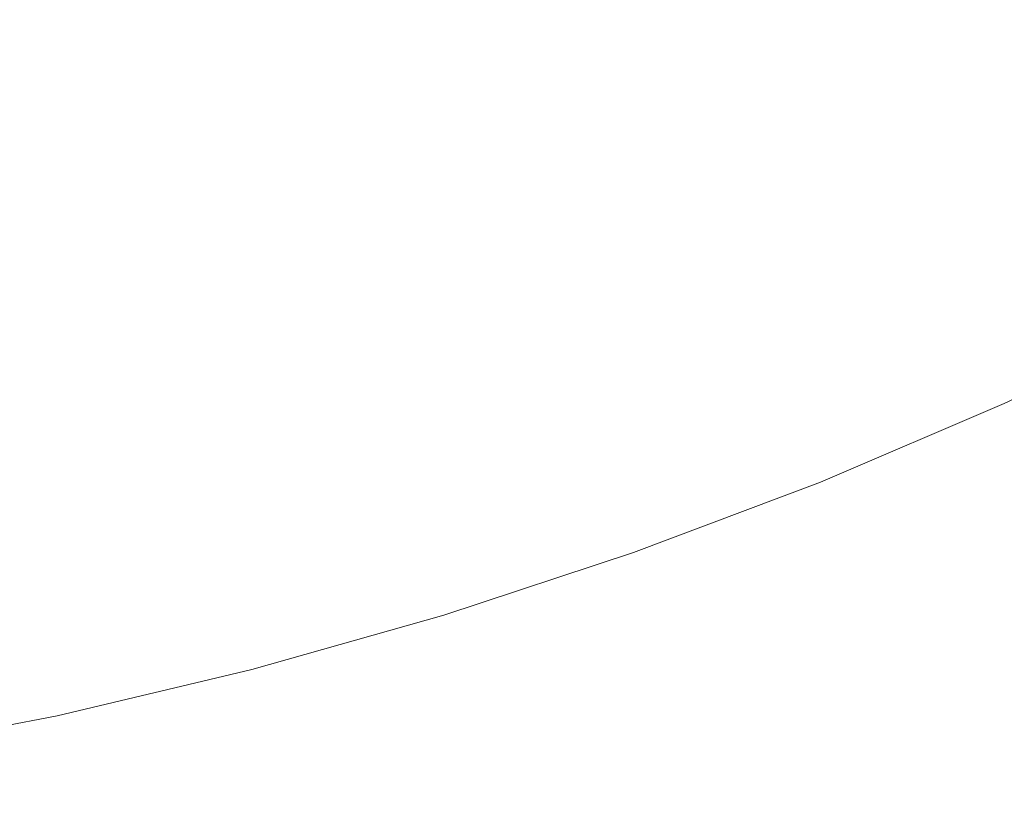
# Model space of a CAD drawing. Header units: centimetres. Extents: x -26 to 27.3, y 37.2 to 39.
# Tile 246 of 256: x 9.3011 to 9.3638, y 37.4012 to 37.4512. Entities that reach past the tile are written whole.
import ezdxf

# ---------------------------------------------------------------- set-up
doc = ezdxf.new("R2010")
doc.units = ezdxf.units.CM
doc.header["$LTSCALE"] = 2.54
doc.layers.add('Lucido design-1', color=7, linetype='Continuous')

# ---------------------------------------------------------------- blocks, each defined once
blk = doc.blocks.new('Gruppo-6-1')
at = {"color": 7, "linetype": 'Continuous', "lineweight": 9}
for points in [[(-25.859734, 38.900112, -349.282667), (-25.859734, 37.300112, -349.282667), (27.240266, 37.300112, -349.282667), (27.240266, 38.900112, -349.282667)], [(-25.859734, 38.900112, -373.24943), (-25.859734, 37.300112, -373.24943), (27.240266, 37.300112, -373.24943), (27.240266, 38.900112, -373.24943)]]:
    blk.add_3dface(points, dxfattribs=at)
for points, invisible_edges in [([(9.364175, 37.454354, -350.07955), (9.353633, 37.449316, -350.07955), (9.351997, 37.452936, -350.078446), (9.362387, 37.457901, -350.078446)], 15), ([(9.364175, 37.454354, -374.046313), (9.353633, 37.449316, -374.046313), (9.351997, 37.452936, -374.045209), (9.362387, 37.457901, -374.045209)], 15), ([(9.351997, 37.452936, -350.078446), (9.341406, 37.448417, -350.078446), (9.339944, 37.452055, -350.077181), (9.350382, 37.456509, -350.077181)], 15), ([(9.351997, 37.452936, -374.045209), (9.341406, 37.448417, -374.045209), (9.339944, 37.452055, -374.043944), (9.350382, 37.456509, -374.043944)], 15), ([(9.30476, 37.45242, -350.072442), (9.29419, 37.449906, -350.072442), (9.293421, 37.453472, -350.070559), (9.303841, 37.45595, -350.070559)], 15), ([(9.30476, 37.45242, -374.039205), (9.29419, 37.449906, -374.039205), (9.293421, 37.453472, -374.037322), (9.303841, 37.45595, -374.037322)], 15), ([(9.316305, 37.451818, -350.074176), (9.305699, 37.448815, -350.074176), (9.30476, 37.45242, -350.072442), (9.315215, 37.45538, -350.072442)], 15), ([(9.316305, 37.451818, -374.040939), (9.305699, 37.448815, -374.040939), (9.30476, 37.45242, -374.039205), (9.315215, 37.45538, -374.039205)], 15), ([(9.32804, 37.451689, -350.075757), (9.317417, 37.448188, -350.075757), (9.316305, 37.451818, -350.074176), (9.326775, 37.455269, -350.074176)], 15), ([(9.32804, 37.451689, -374.04252), (9.317417, 37.448188, -374.04252), (9.316305, 37.451818, -374.040939), (9.326775, 37.455269, -374.040939)], 15), ([(9.339944, 37.452055, -350.077181), (9.329326, 37.448048, -350.077181), (9.32804, 37.451689, -350.075757), (9.338504, 37.455638, -350.075757)], 15), ([(9.339944, 37.452055, -374.043944), (9.329326, 37.448048, -374.043944), (9.32804, 37.451689, -374.04252), (9.338504, 37.455638, -374.04252)], 15), ([(9.365984, 37.450765, -350.080489), (9.355288, 37.445654, -350.080489), (9.353633, 37.449316, -350.07955), (9.364175, 37.454354, -350.07955)], 15), ([(9.365984, 37.450765, -374.047253), (9.355288, 37.445654, -374.047253), (9.353633, 37.449316, -374.046313), (9.364175, 37.454354, -374.046313)], 15), ([(9.353633, 37.449316, -350.07955), (9.342887, 37.444731, -350.07955), (9.341406, 37.448417, -350.078446), (9.351997, 37.452936, -350.078446)], 15), ([(9.353633, 37.449316, -374.046313), (9.342887, 37.444731, -374.046313), (9.341406, 37.448417, -374.045209), (9.351997, 37.452936, -374.045209)], 15), ([(9.305699, 37.448815, -350.074176), (9.294975, 37.446264, -350.074176), (9.29419, 37.449906, -350.072442), (9.30476, 37.45242, -350.072442)], 15), ([(9.305699, 37.448815, -374.040939), (9.294975, 37.446264, -374.040939), (9.29419, 37.449906, -374.039205), (9.30476, 37.45242, -374.039205)], 15), ([(9.341406, 37.448417, -350.078446), (9.330632, 37.444351, -350.078446), (9.329326, 37.448048, -350.077181), (9.339944, 37.452055, -350.077181)], 15), ([(9.341406, 37.448417, -374.045209), (9.330632, 37.444351, -374.045209), (9.329326, 37.448048, -374.043944), (9.339944, 37.452055, -374.043944)], 15), ([(9.317417, 37.448188, -350.075757), (9.306656, 37.445141, -350.075757), (9.305699, 37.448815, -350.074176), (9.316305, 37.451818, -350.074176)], 15), ([(9.317417, 37.448188, -374.04252), (9.306656, 37.445141, -374.04252), (9.305699, 37.448815, -374.040939), (9.316305, 37.451818, -374.040939)], 15), ([(9.329326, 37.448048, -350.077181), (9.318548, 37.444495, -350.077181), (9.317417, 37.448188, -350.075757), (9.32804, 37.451689, -350.075757)], 15), ([(9.329326, 37.448048, -374.043944), (9.318548, 37.444495, -374.043944), (9.317417, 37.448188, -374.04252), (9.32804, 37.451689, -374.04252)], 15), ([(9.367811, 37.447143, -350.081263), (9.35696, 37.441957, -350.081263), (9.355288, 37.445654, -350.080489), (9.365984, 37.450765, -350.080489)], 15), ([(9.367811, 37.447143, -374.048026), (9.35696, 37.441957, -374.048026), (9.355288, 37.445654, -374.047253), (9.365984, 37.450765, -374.047253)], 15), ([(9.306656, 37.445141, -350.075757), (9.295775, 37.442553, -350.075757), (9.294975, 37.446264, -350.074176), (9.305699, 37.448815, -350.074176)], 15), ([(9.306656, 37.445141, -374.04252), (9.295775, 37.442553, -374.04252), (9.294975, 37.446264, -374.040939), (9.305699, 37.448815, -374.040939)], 15), ([(9.355288, 37.445654, -350.080489), (9.344385, 37.441002, -350.080489), (9.342887, 37.444731, -350.07955), (9.353633, 37.449316, -350.07955)], 15), ([(9.355288, 37.445654, -374.047253), (9.344385, 37.441002, -374.047253), (9.342887, 37.444731, -374.046313), (9.353633, 37.449316, -374.046313)], 15), ([(9.318548, 37.444495, -350.077181), (9.307629, 37.441403, -350.077181), (9.306656, 37.445141, -350.075757), (9.317417, 37.448188, -350.075757)], 15), ([(9.318548, 37.444495, -374.043944), (9.307629, 37.441403, -374.043944), (9.306656, 37.445141, -374.04252), (9.317417, 37.448188, -374.04252)], 15), ([(9.342887, 37.444731, -350.07955), (9.331956, 37.440605, -350.07955), (9.330632, 37.444351, -350.078446), (9.341406, 37.448417, -350.078446)], 15), ([(9.342887, 37.444731, -374.046313), (9.331956, 37.440605, -374.046313), (9.330632, 37.444351, -374.045209), (9.341406, 37.448417, -374.045209)], 15), ([(9.330632, 37.444351, -350.078446), (9.319696, 37.440747, -350.078446), (9.318548, 37.444495, -350.077181), (9.329326, 37.448048, -350.077181)], 15), ([(9.330632, 37.444351, -374.045209), (9.319696, 37.440747, -374.045209), (9.318548, 37.444495, -374.043944), (9.329326, 37.448048, -374.043944)], 15), ([(9.369652, 37.443491, -350.081869), (9.358644, 37.438231, -350.081869), (9.35696, 37.441957, -350.081263), (9.367811, 37.447143, -350.081263)], 15), ([(9.369652, 37.443491, -374.048632), (9.358644, 37.438231, -374.048632), (9.35696, 37.441957, -374.048026), (9.367811, 37.447143, -374.048026)], 15), ([(9.35696, 37.441957, -350.081263), (9.345898, 37.437237, -350.081263), (9.344385, 37.441002, -350.080489), (9.355288, 37.445654, -350.080489)], 15), ([(9.35696, 37.441957, -374.048026), (9.345898, 37.437237, -374.048026), (9.344385, 37.441002, -374.047253), (9.355288, 37.445654, -374.047253)], 15), ([(9.307629, 37.441403, -350.077181), (9.296588, 37.438777, -350.077181), (9.295775, 37.442553, -350.075757), (9.306656, 37.445141, -350.075757)], 15), ([(9.307629, 37.441403, -374.043944), (9.296588, 37.438777, -374.043944), (9.295775, 37.442553, -374.04252), (9.306656, 37.445141, -374.04252)], 15), ([(9.319696, 37.440747, -350.078446), (9.308617, 37.437609, -350.078446), (9.307629, 37.441403, -350.077181), (9.318548, 37.444495, -350.077181)], 15), ([(9.319696, 37.440747, -374.045209), (9.308617, 37.437609, -374.045209), (9.307629, 37.441403, -374.043944), (9.318548, 37.444495, -374.043944)], 15), ([(9.344385, 37.441002, -350.080489), (9.333294, 37.436817, -350.080489), (9.331956, 37.440605, -350.07955), (9.342887, 37.444731, -350.07955)], 15), ([(9.344385, 37.441002, -374.047253), (9.333294, 37.436817, -374.047253), (9.331956, 37.440605, -374.046313), (9.342887, 37.444731, -374.046313)], 15), ([(9.331956, 37.440605, -350.07955), (9.320859, 37.436948, -350.07955), (9.319696, 37.440747, -350.078446), (9.330632, 37.444351, -350.078446)], 15), ([(9.331956, 37.440605, -374.046313), (9.320859, 37.436948, -374.046313), (9.319696, 37.440747, -374.045209), (9.330632, 37.444351, -374.045209)], 15), ([(9.371504, 37.439817, -350.082305), (9.360339, 37.434482, -350.082305), (9.358644, 37.438231, -350.081869), (9.369652, 37.443491, -350.081869)], 15), ([(9.371504, 37.439817, -374.049068), (9.360339, 37.434482, -374.049068), (9.358644, 37.438231, -374.048632), (9.369652, 37.443491, -374.048632)], 15), ([(9.358644, 37.438231, -350.081869), (9.347423, 37.433443, -350.081869), (9.345898, 37.437237, -350.081263), (9.35696, 37.441957, -350.081263)], 15), ([(9.358644, 37.438231, -374.048632), (9.347423, 37.433443, -374.048632), (9.345898, 37.437237, -374.048026), (9.35696, 37.441957, -374.048026)], 15), ([(9.308617, 37.437609, -350.078446), (9.297414, 37.434945, -350.078446), (9.296588, 37.438777, -350.077181), (9.307629, 37.441403, -350.077181)], 15), ([(9.308617, 37.437609, -374.045209), (9.297414, 37.434945, -374.045209), (9.296588, 37.438777, -374.043944), (9.307629, 37.441403, -374.043944)], 15), ([(9.320859, 37.436948, -350.07955), (9.309618, 37.433765, -350.07955), (9.308617, 37.437609, -350.078446), (9.319696, 37.440747, -350.078446)], 15), ([(9.320859, 37.436948, -374.046313), (9.309618, 37.433765, -374.046313), (9.308617, 37.437609, -374.045209), (9.319696, 37.440747, -374.045209)], 15), ([(9.333294, 37.436817, -350.080489), (9.322036, 37.433106, -350.080489), (9.320859, 37.436948, -350.07955), (9.331956, 37.440605, -350.07955)], 15), ([(9.333294, 37.436817, -374.047253), (9.322036, 37.433106, -374.047253), (9.320859, 37.436948, -374.046313), (9.331956, 37.440605, -374.046313)], 15), ([(9.345898, 37.437237, -350.081263), (9.334646, 37.432991, -350.081263), (9.333294, 37.436817, -350.080489), (9.344385, 37.441002, -350.080489)], 15), ([(9.345898, 37.437237, -374.048026), (9.334646, 37.432991, -374.048026), (9.333294, 37.436817, -374.047253), (9.344385, 37.441002, -374.047253)], 15), ([(9.373365, 37.436127, -350.082572), (9.362041, 37.430716, -350.082572), (9.360339, 37.434482, -350.082305), (9.371504, 37.439817, -350.082305)], 15), ([(9.373365, 37.436127, -374.049335), (9.362041, 37.430716, -374.049335), (9.360339, 37.434482, -374.049068), (9.371504, 37.439817, -374.049068)], 15), ([(9.360339, 37.434482, -350.082305), (9.348957, 37.429625, -350.082305), (9.347423, 37.433443, -350.081869), (9.358644, 37.438231, -350.081869)], 15), ([(9.360339, 37.434482, -374.049068), (9.348957, 37.429625, -374.049068), (9.347423, 37.433443, -374.048632), (9.358644, 37.438231, -374.048632)], 15), ([(9.309618, 37.433765, -350.07955), (9.298251, 37.431061, -350.07955), (9.297414, 37.434945, -350.078446), (9.308617, 37.437609, -350.078446)], 15), ([(9.309618, 37.433765, -374.046313), (9.298251, 37.431061, -374.046313), (9.297414, 37.434945, -374.045209), (9.308617, 37.437609, -374.045209)], 15), ([(9.322036, 37.433106, -350.080489), (9.31063, 37.429876, -350.080489), (9.309618, 37.433765, -350.07955), (9.320859, 37.436948, -350.07955)], 15), ([(9.322036, 37.433106, -374.047253), (9.31063, 37.429876, -374.047253), (9.309618, 37.433765, -374.046313), (9.320859, 37.436948, -374.046313)], 15), ([(9.347423, 37.433443, -350.081869), (9.336008, 37.429135, -350.081869), (9.334646, 37.432991, -350.081263), (9.345898, 37.437237, -350.081263)], 15), ([(9.347423, 37.433443, -374.048632), (9.336008, 37.429135, -374.048632), (9.334646, 37.432991, -374.048026), (9.345898, 37.437237, -374.048026)], 15), ([(9.334646, 37.432991, -350.081263), (9.323224, 37.429226, -350.081263), (9.322036, 37.433106, -350.080489), (9.333294, 37.436817, -350.080489)], 15), ([(9.334646, 37.432991, -374.048026), (9.323224, 37.429226, -374.048026), (9.322036, 37.433106, -374.047253), (9.333294, 37.436817, -374.047253)], 15), ([(9.375327, 37.432234, -350.082667), (9.363837, 37.426743, -350.082667), (9.362041, 37.430716, -350.082572), (9.373365, 37.436127, -350.082572)], 14), ([(9.375327, 37.432234, -374.04943), (9.363837, 37.426743, -374.04943), (9.362041, 37.430716, -374.049335), (9.373365, 37.436127, -374.049335)], 14), ([(9.362041, 37.430716, -350.082572), (9.350498, 37.425791, -350.082572), (9.348957, 37.429625, -350.082305), (9.360339, 37.434482, -350.082305)], 15), ([(9.362041, 37.430716, -374.049335), (9.350498, 37.425791, -374.049335), (9.348957, 37.429625, -374.049068), (9.360339, 37.434482, -374.049068)], 15), ([(9.31063, 37.429876, -350.080489), (9.299098, 37.427133, -350.080489), (9.298251, 37.431061, -350.07955), (9.309618, 37.433765, -350.07955)], 15), ([(9.31063, 37.429876, -374.047253), (9.299098, 37.427133, -374.047253), (9.298251, 37.431061, -374.046313), (9.309618, 37.433765, -374.046313)], 15), ([(9.323224, 37.429226, -350.081263), (9.311653, 37.425949, -350.081263), (9.31063, 37.429876, -350.080489), (9.322036, 37.433106, -350.080489)], 15), ([(9.323224, 37.429226, -374.048026), (9.311653, 37.425949, -374.048026), (9.31063, 37.429876, -374.047253), (9.322036, 37.433106, -374.047253)], 15), ([(9.348957, 37.429625, -350.082305), (9.337379, 37.425256, -350.082305), (9.336008, 37.429135, -350.081869), (9.347423, 37.433443, -350.081869)], 15), ([(9.348957, 37.429625, -374.049068), (9.337379, 37.425256, -374.049068), (9.336008, 37.429135, -374.048632), (9.347423, 37.433443, -374.048632)], 15), ([(9.336008, 37.429135, -350.081869), (9.324422, 37.425316, -350.081869), (9.323224, 37.429226, -350.081263), (9.334646, 37.432991, -350.081263)], 15), ([(9.336008, 37.429135, -374.048632), (9.324422, 37.425316, -374.048632), (9.323224, 37.429226, -374.048026), (9.334646, 37.432991, -374.048026)], 15), ([(9.363837, 37.426743, -350.082667), (9.352123, 37.421745, -350.082667), (9.350498, 37.425791, -350.082572), (9.362041, 37.430716, -350.082572)], 14), ([(9.363837, 37.426743, -374.04943), (9.352123, 37.421745, -374.04943), (9.350498, 37.425791, -374.049335), (9.362041, 37.430716, -374.049335)], 14), ([(9.311653, 37.425949, -350.081263), (9.299953, 37.423167, -350.081263), (9.299098, 37.427133, -350.080489), (9.31063, 37.429876, -350.080489)], 15), ([(9.311653, 37.425949, -374.048026), (9.299953, 37.423167, -374.048026), (9.299098, 37.427133, -374.047253), (9.31063, 37.429876, -374.047253)], 15), ([(9.350498, 37.425791, -350.082572), (9.338756, 37.42136, -350.082572), (9.337379, 37.425256, -350.082305), (9.348957, 37.429625, -350.082305)], 15), ([(9.350498, 37.425791, -374.049335), (9.338756, 37.42136, -374.049335), (9.337379, 37.425256, -374.049068), (9.348957, 37.429625, -374.049068)], 15), ([(9.324422, 37.425316, -350.081869), (9.312683, 37.421992, -350.081869), (9.311653, 37.425949, -350.081263), (9.323224, 37.429226, -350.081263)], 15), ([(9.324422, 37.425316, -374.048632), (9.312683, 37.421992, -374.048632), (9.311653, 37.425949, -374.048026), (9.323224, 37.429226, -374.048026)], 15), ([(9.337379, 37.425256, -350.082305), (9.325626, 37.421382, -350.082305), (9.324422, 37.425316, -350.081869), (9.336008, 37.429135, -350.081869)], 15), ([(9.337379, 37.425256, -374.049068), (9.325626, 37.421382, -374.049068), (9.324422, 37.425316, -374.048632), (9.336008, 37.429135, -374.048632)], 15), ([(9.352123, 37.421745, -350.082667), (9.363837, 37.426743, -350.082667), (27.240266, 37.300112, -350.082667)], 10), ([(9.352123, 37.421745, -374.04943), (9.363837, 37.426743, -374.04943), (27.240266, 37.300112, -374.04943)], 10), ([(9.312683, 37.421992, -350.081869), (9.300814, 37.419169, -350.081869), (9.299953, 37.423167, -350.081263), (9.311653, 37.425949, -350.081263)], 15), ([(9.312683, 37.421992, -374.048632), (9.300814, 37.419169, -374.048632), (9.299953, 37.423167, -374.048026), (9.311653, 37.425949, -374.048026)], 15), ([(9.352123, 37.421745, -350.082667), (9.340208, 37.417249, -350.082667), (9.338756, 37.42136, -350.082572), (9.350498, 37.425791, -350.082572)], 14), ([(9.352123, 37.421745, -374.04943), (9.340208, 37.417249, -374.04943), (9.338756, 37.42136, -374.049335), (9.350498, 37.425791, -374.049335)], 14), ([(9.325626, 37.421382, -350.082305), (9.31372, 37.41801, -350.082305), (9.312683, 37.421992, -350.081869), (9.324422, 37.425316, -350.081869)], 15), ([(9.325626, 37.421382, -374.049068), (9.31372, 37.41801, -374.049068), (9.312683, 37.421992, -374.048632), (9.324422, 37.425316, -374.048632)], 15), ([(9.338756, 37.42136, -350.082572), (9.326836, 37.417431, -350.082572), (9.325626, 37.421382, -350.082305), (9.337379, 37.425256, -350.082305)], 15), ([(9.338756, 37.42136, -374.049335), (9.326836, 37.417431, -374.049335), (9.325626, 37.421382, -374.049068), (9.337379, 37.425256, -374.049068)], 15), ([(9.31372, 37.41801, -350.082305), (9.301681, 37.415147, -350.082305), (9.300814, 37.419169, -350.081869), (9.312683, 37.421992, -350.081869)], 15), ([(9.31372, 37.41801, -374.049068), (9.301681, 37.415147, -374.049068), (9.300814, 37.419169, -374.048632), (9.312683, 37.421992, -374.048632)], 15), ([(9.326836, 37.417431, -350.082572), (9.314761, 37.414011, -350.082572), (9.31372, 37.41801, -350.082305), (9.325626, 37.421382, -350.082305)], 15), ([(9.326836, 37.417431, -374.049335), (9.314761, 37.414011, -374.049335), (9.31372, 37.41801, -374.049068), (9.325626, 37.421382, -374.049068)], 15), ([(9.340208, 37.417249, -350.082667), (9.328113, 37.413262, -350.082667), (9.326836, 37.417431, -350.082572), (9.338756, 37.42136, -350.082572)], 14), ([(9.340208, 37.417249, -374.04943), (9.328113, 37.413262, -374.04943), (9.326836, 37.417431, -374.049335), (9.338756, 37.42136, -374.049335)], 14), ([(27.240266, 37.300112, -350.082667), (9.340208, 37.417249, -350.082667), (9.352123, 37.421745, -350.082667)], 9), ([(27.240266, 37.300112, -374.04943), (9.340208, 37.417249, -374.04943), (9.352123, 37.421745, -374.04943)], 9), ([(9.301681, 37.415147, -350.082305), (9.289531, 37.412797, -350.082305), (9.288836, 37.416853, -350.081869), (9.300814, 37.419169, -350.081869)], 15), ([(9.301681, 37.415147, -374.049068), (9.289531, 37.412797, -374.049068), (9.288836, 37.416853, -374.048632), (9.300814, 37.419169, -374.048632)], 15), ([(9.314761, 37.414011, -350.082572), (9.302552, 37.411107, -350.082572), (9.301681, 37.415147, -350.082305), (9.31372, 37.41801, -350.082305)], 15), ([(9.314761, 37.414011, -374.049335), (9.302552, 37.411107, -374.049335), (9.301681, 37.415147, -374.049068), (9.31372, 37.41801, -374.049068)], 15), ([(9.328113, 37.413262, -350.082667), (9.31586, 37.409792, -350.082667), (9.314761, 37.414011, -350.082572), (9.326836, 37.417431, -350.082572)], 14), ([(9.328113, 37.413262, -374.04943), (9.31586, 37.409792, -374.04943), (9.314761, 37.414011, -374.049335), (9.326836, 37.417431, -374.049335)], 14), ([(9.328113, 37.413262, -350.082667), (9.340208, 37.417249, -350.082667), (27.240266, 37.300112, -350.082667)], 10), ([(9.328113, 37.413262, -374.04943), (9.340208, 37.417249, -374.04943), (27.240266, 37.300112, -374.04943)], 10), ([(9.302552, 37.411107, -350.082572), (9.29023, 37.408724, -350.082572), (9.289531, 37.412797, -350.082305), (9.301681, 37.415147, -350.082305)], 15), ([(9.302552, 37.411107, -374.049335), (9.29023, 37.408724, -374.049335), (9.289531, 37.412797, -374.049068), (9.301681, 37.415147, -374.049068)], 15), ([(9.31586, 37.409792, -350.082667), (9.30347, 37.406845, -350.082667), (9.302552, 37.411107, -350.082572), (9.314761, 37.414011, -350.082572)], 14), ([(9.31586, 37.409792, -374.04943), (9.30347, 37.406845, -374.04943), (9.302552, 37.411107, -374.049335), (9.314761, 37.414011, -374.049335)], 14), ([(27.240266, 37.300112, -350.082667), (9.31586, 37.409792, -350.082667), (9.328113, 37.413262, -350.082667)], 9), ([(27.240266, 37.300112, -374.04943), (9.31586, 37.409792, -374.04943), (9.328113, 37.413262, -374.04943)], 9), ([(9.30347, 37.406845, -350.082667), (9.290967, 37.404427, -350.082667), (9.29023, 37.408724, -350.082572), (9.302552, 37.411107, -350.082572)], 14), ([(9.30347, 37.406845, -374.04943), (9.290967, 37.404427, -374.04943), (9.29023, 37.408724, -374.049335), (9.302552, 37.411107, -374.049335)], 14), ([(27.240266, 37.300112, -350.082667), (9.30347, 37.406845, -350.082667), (9.31586, 37.409792, -350.082667)], 9), ([(9.30347, 37.406845, -374.04943), (9.31586, 37.409792, -374.04943), (27.240266, 37.300112, -374.04943)], 10), ([(9.290967, 37.404427, -350.082667), (9.30347, 37.406845, -350.082667), (27.240266, 37.300112, -350.082667)], 10), ([(9.290967, 37.404427, -374.04943), (9.30347, 37.406845, -374.04943), (27.240266, 37.300112, -374.04943)], 10), ([(27.240266, 37.300112, -350.082667), (9.278372, 37.402542, -350.082667), (9.290967, 37.404427, -350.082667)], 9), ([(27.240266, 37.300112, -374.04943), (9.278372, 37.402542, -374.04943), (9.290967, 37.404427, -374.04943)], 9), ([(27.240266, 37.300112, -350.082667), (9.265708, 37.401193, -350.082667), (9.278372, 37.402542, -350.082667)], 9), ([(27.240266, 37.300112, -374.04943), (9.265708, 37.401193, -374.04943), (9.278372, 37.402542, -374.04943)], 9), ([(9.252999, 37.400382, -374.04943), (9.265708, 37.401193, -374.04943), (27.240266, 37.300112, -374.04943)], 10)]:
    blk.add_3dface(points, dxfattribs=dict(at, invisible_edges=invisible_edges))

msp = doc.modelspace()

# ---------------------------------------------------------------- block references
at = {"layer": 'Lucido design-1', "color": 7}
msp.add_blockref('Gruppo-6-1', (0, 0), dxfattribs=at)

doc.saveas('drawing.dxf')
